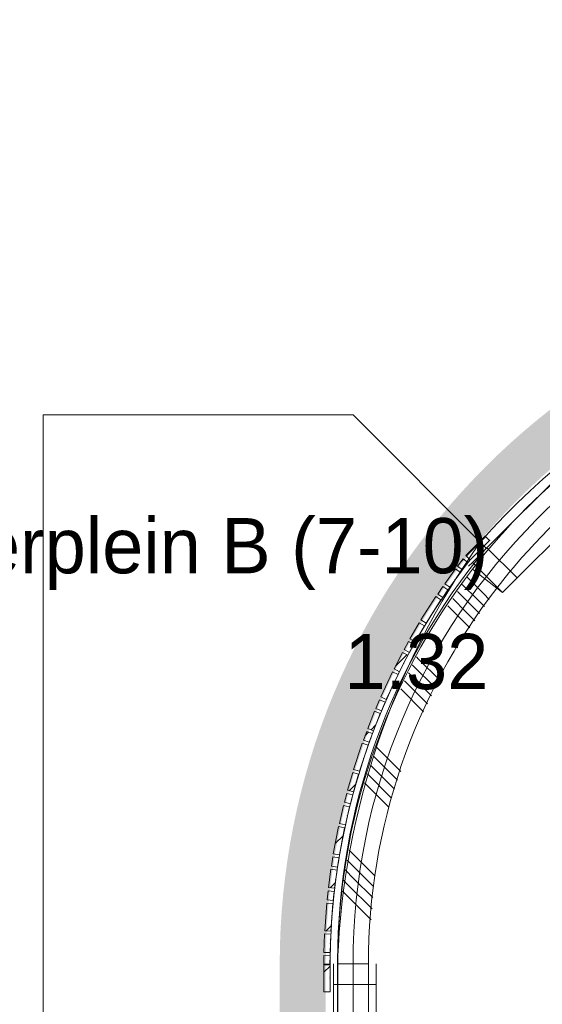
# Model space of a CAD drawing. Header units: millimetres. Extents: x -850 to 154668, y -25041 to 71030.
# Tile 89 of 211: x 9874 to 11577, y 43853 to 47060. Entities that reach past the tile are written whole.
import ezdxf
from ezdxf.enums import TextEntityAlignment as Align

# ---------------------------------------------------------------- set-up
doc = ezdxf.new("R2010")
doc.units = ezdxf.units.MM
doc.header["$MEASUREMENT"] = 0
doc.linetypes.add('B0703', pattern=[468.700004, 312.5, -156.200004])
for name, color, linetype in [('New_22 NC Binnenwanden', 7, 'Continuous'), ('New_22 NC Binnenwanden Doorsnede-arcering', 7, 'Continuous'), ('New_22 NC Binnenwanden Ramen', 7, 'Continuous'), ('New_23 Vloeren', 7, 'Continuous'), ('New_Info Wandafwerking aanduiding', 7, 'Continuous'), ('New_Info Wandafwerking aanduiding Doorsnede-arcering', 7, 'Continuous'), ('New_Z Ruimtefuncties', 7, 'Continuous'), ('New_Z Ruimtefuncties Zone omranding', 7, 'Continuous'), ('New_Z Ruimtefuncties Zone tekst', 7, 'Continuous')]:
    doc.layers.add(name, color=color, linetype=linetype)
doc.styles.add('GENERATED_STYLE_1', font='txt')
pattern_1 = [(45, (0, 0), (-63.63961, 63.63961), [])]

# ---------------------------------------------------------------- blocks, each defined once
blk = doc.blocks.new('Slab_3_2', base_point=(0, 51154.6))
at = {"layer": 'New_23 Vloeren', "color": 1, "linetype": 'Continuous', "lineweight": 0, "flags": 128}
blk.add_lwpolyline([(10960, 43984.1), (10960, 38110.8, 0.414335), (13010, 36060), (14700.7, 36060), (14700.7, 46035), (13000.2, 46035, 0.412961)], format="xyb", close=True, dxfattribs=at)
blk = doc.blocks.new('Curtain Wall_48_2')
at = {"layer": 'New_22 NC Binnenwanden Doorsnede-arcering', "linetype": 'Continuous', "lineweight": 0, "true_color": 0x000000}
h = blk.add_hatch(dxfattribs=at)
h.set_pattern_fill('310_Naaldhout__01__0002', color=18, style=0, pattern_type=2)
h.set_pattern_definition(pattern_1)
h.paths.add_polyline_path([(11318.2, 45303.8), (11300.1, 45279.8), (11316.1, 45267.8), (11334.2, 45291.7)])
h = blk.add_hatch(dxfattribs=at)
h.set_pattern_fill('310_Naaldhout__01__0002', color=18, style=0, pattern_type=2)
h.set_pattern_definition(pattern_1)
h.paths.add_polyline_path([(11293.7, 45271.6), (11258.6, 45223), (11274.8, 45211.2), (11309.9, 45259.9)])
h = blk.add_hatch(dxfattribs=at)
h.set_pattern_fill('310_Naaldhout__01__0002', color=18, style=0, pattern_type=2)
h.set_pattern_definition(pattern_1)
h.paths.add_polyline_path([(11252.6, 45214.2), (11235.8, 45189.4), (11252.3, 45178.2), (11269.2, 45203)])
h = blk.add_hatch(dxfattribs=at)
h.set_pattern_fill('310_Naaldhout__01__0002', color=18, style=0, pattern_type=2)
h.set_pattern_definition(pattern_1)
h.paths.add_polyline_path([(11229.4, 45180.9), (11181.1, 45104.9), (11198, 45094.2), (11246.3, 45170.1)])
h = blk.add_hatch(dxfattribs=at)
h.set_pattern_fill('310_Naaldhout__01__0002', color=18, style=0, pattern_type=2)
h.set_pattern_definition(pattern_1)
h.paths.add_polyline_path([(11175.9, 45095.6), (11145.4, 45043.9), (11162.7, 45033.7), (11193.1, 45085.5)])
h = blk.add_hatch(dxfattribs=at)
h.set_pattern_fill('310_Naaldhout__01__0002', color=18, style=0, pattern_type=2)
h.set_pattern_definition(pattern_1)
h.paths.add_polyline_path([(11140.5, 45034.5), (11126, 45008.2), (11143.6, 44998.6), (11158, 45024.9)])
h = blk.add_hatch(dxfattribs=at)
h.set_pattern_fill('310_Naaldhout__01__0002', color=18, style=0, pattern_type=2)
h.set_pattern_definition(pattern_1)
h.paths.add_polyline_path([(11120.8, 44999), (11093.5, 44945.6), (11111.3, 44936.5), (11138.6, 44989.9)])
h = blk.add_hatch(dxfattribs=at)
h.set_pattern_fill('310_Naaldhout__01__0002', color=18, style=0, pattern_type=2)
h.set_pattern_definition(pattern_1)
h.paths.add_polyline_path([(11088.5, 44936.1), (11050.2, 44854.7), (11068.3, 44846.2), (11106.6, 44927.6)])
h = blk.add_hatch(dxfattribs=at)
h.set_pattern_fill('310_Naaldhout__01__0002', color=18, style=0, pattern_type=2)
h.set_pattern_definition(pattern_1)
h.paths.add_polyline_path([(11046.4, 44844.7), (11034.5, 44817.1), (11052.9, 44809.2), (11064.8, 44836.8)])
h = blk.add_hatch(dxfattribs=at)
h.set_pattern_fill('310_Naaldhout__01__0002', color=18, style=0, pattern_type=2)
h.set_pattern_definition(pattern_1)
h.paths.add_polyline_path([(11030.3, 44807.5), (11008.1, 44751.7), (11026.7, 44744.3), (11048.9, 44800.1)])
h = blk.add_hatch(dxfattribs=at)
h.set_pattern_fill('310_Naaldhout__01__0002', color=18, style=0, pattern_type=2)
h.set_pattern_definition(pattern_1)
h.paths.add_polyline_path([(11004.5, 44741.8), (10994.2, 44713.7), (11012.9, 44706.8), (11023.3, 44734.9)])
h = blk.add_hatch(dxfattribs=at)
h.set_pattern_fill('310_Naaldhout__01__0002', color=18, style=0, pattern_type=2)
h.set_pattern_definition(pattern_1)
h.paths.add_polyline_path([(10990.1, 44703.8), (10961.8, 44618.3), (10980.8, 44612.1), (11009.1, 44697.5)])
h = blk.add_hatch(dxfattribs=at)
h.set_pattern_fill('310_Naaldhout__01__0002', color=18, style=0, pattern_type=2)
h.set_pattern_definition(pattern_1)
h.paths.add_polyline_path([(10959, 44608), (10942.1, 44550.4), (10961.3, 44544.8), (10978.2, 44602.4)])
h = blk.add_hatch(dxfattribs=at)
h.set_pattern_fill('310_Naaldhout__01__0002', color=18, style=0, pattern_type=2)
h.set_pattern_definition(pattern_1)
h.paths.add_polyline_path([(10939.6, 44540.2), (10932, 44511.1), (10951.3, 44506.1), (10958.9, 44535.1)])
h = blk.add_hatch(dxfattribs=at)
h.set_pattern_fill('310_Naaldhout__01__0002', color=18, style=0, pattern_type=2)
h.set_pattern_definition(pattern_1)
h.paths.add_polyline_path([(10929.1, 44500.9), (10915.6, 44442.5), (10935.1, 44438), (10948.6, 44496.4)])
h = blk.add_hatch(dxfattribs=at)
h.set_pattern_fill('310_Naaldhout__01__0002', color=18, style=0, pattern_type=2)
h.set_pattern_definition(pattern_1)
h.paths.add_polyline_path([(10913.1, 44432.1), (10895.8, 44343.7), (10915.5, 44339.9), (10932.7, 44428.3)])
h = blk.add_hatch(dxfattribs=at)
h.set_pattern_fill('310_Naaldhout__01__0002', color=18, style=0, pattern_type=2)
h.set_pattern_definition(pattern_1)
h.paths.add_polyline_path([(10894.6, 44333.1), (10889.8, 44303.5), (10909.5, 44300.3), (10914.3, 44330)])
h = blk.add_hatch(dxfattribs=at)
h.set_pattern_fill('310_Naaldhout__01__0002', color=18, style=0, pattern_type=2)
h.set_pattern_definition(pattern_1)
h.paths.add_polyline_path([(10888.1, 44293.1), (10880.1, 44233.6), (10900, 44231), (10907.9, 44290.5)])
h = blk.add_hatch(dxfattribs=at)
h.set_pattern_fill('310_Naaldhout__01__0002', color=18, style=0, pattern_type=2)
h.set_pattern_definition(pattern_1)
h.paths.add_polyline_path([(10879, 44223.2), (10875.9, 44193.3), (10895.8, 44191.2), (10898.9, 44221)])
h = blk.add_hatch(dxfattribs=at)
h.set_pattern_fill('310_Naaldhout__01__0002', color=18, style=0, pattern_type=2)
h.set_pattern_definition(pattern_1)
h.paths.add_polyline_path([(10874.3, 44182.8), (10867.8, 44093), (10887.7, 44091.5), (10894.3, 44181.3)])
h = blk.add_hatch(dxfattribs=at)
h.set_pattern_fill('310_Naaldhout__01__0002', color=18, style=0, pattern_type=2)
h.set_pattern_definition(pattern_1)
h.paths.add_polyline_path([(10867.5, 44082.3), (10865.2, 44022.3), (10885.2, 44021.6), (10887.5, 44081.5)])
h = blk.add_hatch(dxfattribs=at)
h.set_pattern_fill('310_Naaldhout__01__0002', color=18, style=0, pattern_type=2)
h.set_pattern_definition(pattern_1)
h.paths.add_polyline_path([(10865.3, 44011.9), (10864.9, 43981.9), (10884.9, 43981.6), (10885.3, 44011.6)])
at = {"layer": 'New_22 NC Binnenwanden', "color": 9, "linetype": 'B0703', "lineweight": 0}
for p, q in [((11292.4, 45235.6), (11325.1, 45279.7)), ((11325.1, 45279.7), (11341.1, 45300.4)), ((11260.7, 45190.6), (11292.4, 45235.6)), ((11222.1, 45132.2), (11260.7, 45190.6)), ((11177.9, 45059.6), (11222.1, 45132.2)), ((11150.8, 45011.7), (11177.9, 45059.6)), ((11124.9, 44963.2), (11150.8, 45011.7)), ((11087.4, 44886.9), (11124.9, 44963.2)), ((11058.8, 44823), (11087.4, 44886.9)), ((11037.8, 44772.2), (11058.8, 44823)), ((11018.1, 44720.8), (11037.8, 44772.2)), ((10994.9, 44654.8), (11018.1, 44720.8)), ((10969.7, 44573.6), (10994.9, 44654.8)), ((10955.1, 44520.6), (10969.7, 44573.6)), ((10941.9, 44467.2), (10955.1, 44520.6)), ((10924.1, 44384.1), (10941.9, 44467.2)), ((10911.9, 44315.2), (10924.1, 44384.1)), ((10903.9, 44260.7), (10911.9, 44315.2)), ((10897.4, 44206.1), (10903.9, 44260.7)), ((10891, 44136.4), (10897.4, 44206.1)), ((10886.3, 44051.5), (10891, 44136.4)), ((10885.1, 43996.6), (10886.3, 44051.5)), ((10885, 43984.2), (10885.1, 43996.6))]:
    blk.add_line(p, q, dxfattribs=at)
at = {"layer": 'New_22 NC Binnenwanden', "color": 1, "linetype": 'Continuous', "lineweight": 0}
for p, q in [((11325.1, 45279.7), (11292.4, 45235.6)), ((11341.1, 45300.4), (11325.1, 45279.7)), ((11292.4, 45235.6), (11260.7, 45190.6)), ((11260.7, 45190.6), (11222.1, 45132.2)), ((11222.1, 45132.2), (11177.9, 45059.6)), ((11177.9, 45059.6), (11150.8, 45011.7)), ((11150.8, 45011.7), (11124.9, 44963.2)), ((11124.9, 44963.2), (11087.4, 44886.9)), ((11087.4, 44886.9), (11058.8, 44823)), ((11058.8, 44823), (11037.8, 44772.2)), ((11037.8, 44772.2), (11018.1, 44720.8)), ((11018.1, 44720.8), (10994.9, 44654.8)), ((10994.9, 44654.8), (10969.7, 44573.6)), ((10969.7, 44573.6), (10955.1, 44520.6)), ((10955.1, 44520.6), (10941.9, 44467.2)), ((10941.9, 44467.2), (10924.1, 44384.1)), ((10924.1, 44384.1), (10911.9, 44315.2)), ((10911.9, 44315.2), (10903.9, 44260.7)), ((10903.9, 44260.7), (10897.4, 44206.1)), ((10897.4, 44206.1), (10891, 44136.4)), ((10891, 44136.4), (10886.3, 44051.5)), ((10886.3, 44051.5), (10885.1, 43996.6)), ((10885.1, 43996.6), (10885, 43984.2))]:
    blk.add_line(p, q, dxfattribs=at)
at = {"layer": 'New_22 NC Binnenwanden', "color": 7, "linetype": 'Continuous', "lineweight": 0}
for p, q in [((11318.2, 45303.8), (11300.1, 45279.8)), ((11300.1, 45279.8), (11316.1, 45267.8)), ((11334.2, 45291.7), (11316.1, 45267.8)), ((11318.2, 45303.8), (11334.2, 45291.7)), ((11293.7, 45271.6), (11258.6, 45223)), ((11309.9, 45259.9), (11274.8, 45211.2)), ((11293.7, 45271.6), (11309.9, 45259.9)), ((11252.6, 45214.2), (11235.8, 45189.4)), ((11252.6, 45214.2), (11269.2, 45203)), ((11258.6, 45223), (11274.8, 45211.2)), ((11229.4, 45180.9), (11181.1, 45104.9)), ((11229.4, 45180.9), (11246.3, 45170.1)), ((11235.8, 45189.4), (11252.3, 45178.2)), ((11269.2, 45203), (11252.3, 45178.2)), ((11246.3, 45170.1), (11198, 45094.2)), ((11175.9, 45095.6), (11145.4, 45043.9)), ((11193.1, 45085.5), (11162.7, 45033.7)), ((11175.9, 45095.6), (11193.1, 45085.5)), ((11181.1, 45104.9), (11198, 45094.2)), ((11140.5, 45034.5), (11126, 45008.2)), ((11140.5, 45034.5), (11158, 45024.9)), ((11158, 45024.9), (11143.6, 44998.6)), ((11145.4, 45043.9), (11162.7, 45033.7)), ((11120.8, 44999), (11093.5, 44945.6)), ((11138.6, 44989.9), (11111.3, 44936.5)), ((11120.8, 44999), (11138.6, 44989.9)), ((11126, 45008.2), (11143.6, 44998.6)), ((11088.5, 44936.1), (11050.2, 44854.7)), ((11106.6, 44927.6), (11068.3, 44846.2)), ((11088.5, 44936.1), (11106.6, 44927.6)), ((11093.5, 44945.6), (11111.3, 44936.5)), ((11046.4, 44844.7), (11034.5, 44817.1)), ((11046.4, 44844.7), (11064.8, 44836.8)), ((11050.2, 44854.7), (11068.3, 44846.2)), ((11064.8, 44836.8), (11052.9, 44809.2)), ((11030.3, 44807.5), (11008.1, 44751.7)), ((11048.9, 44800.1), (11026.7, 44744.3)), ((11030.3, 44807.5), (11048.9, 44800.1)), ((11034.5, 44817.1), (11052.9, 44809.2)), ((11004.5, 44741.8), (10994.2, 44713.7)), ((11004.5, 44741.8), (11023.3, 44734.9)), ((11008.1, 44751.7), (11026.7, 44744.3)), ((11023.3, 44734.9), (11012.9, 44706.8)), ((10990.1, 44703.8), (10961.8, 44618.3)), ((11009.1, 44697.5), (10980.8, 44612.1)), ((10990.1, 44703.8), (11009.1, 44697.5)), ((10994.2, 44713.7), (11012.9, 44706.8)), ((10959, 44608), (10942.1, 44550.4)), ((10959, 44608), (10978.2, 44602.4)), ((10978.2, 44602.4), (10961.3, 44544.8)), ((10961.8, 44618.3), (10980.8, 44612.1)), ((10939.6, 44540.2), (10932, 44511.1)), ((10939.6, 44540.2), (10958.9, 44535.1)), ((10942.1, 44550.4), (10961.3, 44544.8)), ((10932, 44511.1), (10951.3, 44506.1)), ((10958.9, 44535.1), (10951.3, 44506.1)), ((10929.1, 44500.9), (10915.6, 44442.5)), ((10929.1, 44500.9), (10948.6, 44496.4)), ((10948.6, 44496.4), (10935.1, 44438)), ((10915.6, 44442.5), (10935.1, 44438)), ((10913.1, 44432.1), (10895.8, 44343.7)), ((10913.1, 44432.1), (10932.7, 44428.3)), ((10932.7, 44428.3), (10915.5, 44339.9)), ((10894.6, 44333.1), (10889.8, 44303.5)), ((10894.6, 44333.1), (10914.3, 44330)), ((10895.8, 44343.7), (10915.5, 44339.9)), ((10914.3, 44330), (10909.5, 44300.3)), ((10888.1, 44293.1), (10880.1, 44233.6)), ((10888.1, 44293.1), (10907.9, 44290.5)), ((10889.8, 44303.5), (10909.5, 44300.3)), ((10907.9, 44290.5), (10900, 44231)), ((10879, 44223.2), (10875.9, 44193.3)), ((10879, 44223.2), (10898.9, 44221)), ((10880.1, 44233.6), (10900, 44231)), ((10898.9, 44221), (10895.8, 44191.2)), ((10875.9, 44193.3), (10895.8, 44191.2)), ((10874.3, 44182.8), (10867.8, 44093)), ((10874.3, 44182.8), (10894.3, 44181.3)), ((10894.3, 44181.3), (10887.7, 44091.5)), ((10867.8, 44093), (10887.7, 44091.5)), ((10867.5, 44082.3), (10865.2, 44022.3)), ((10867.5, 44082.3), (10887.5, 44081.5)), ((10887.5, 44081.5), (10885.2, 44021.6)), ((10865.3, 44011.9), (10864.9, 43981.9)), ((10865.2, 44022.3), (10885.2, 44021.6)), ((10865.3, 44011.9), (10885.3, 44011.6)), ((10885.3, 44011.6), (10884.9, 43981.6)), ((10864.9, 43981.9), (10884.9, 43981.6))]:
    blk.add_line(p, q, dxfattribs=at)
at = {"layer": 'New_22 NC Binnenwanden', "color": 9, "linetype": 'B0703', "lineweight": 0}
for p in [(11325.1, 45279.7), (11341.1, 45300.4), (11292.4, 45235.6), (11260.7, 45190.6), (11222.1, 45132.2), (11177.9, 45059.6), (11150.8, 45011.7), (11124.9, 44963.2), (11087.4, 44886.9), (11058.8, 44823), (11037.8, 44772.2), (11018.1, 44720.8), (10994.9, 44654.8), (10969.7, 44573.6), (10955.1, 44520.6), (10941.9, 44467.2), (10924.1, 44384.1), (10911.9, 44315.2), (10903.9, 44260.7), (10897.4, 44206.1), (10891, 44136.4), (10886.3, 44051.5), (10885.1, 43996.6), (10885, 43984.2)]:
    blk.add_point(p, dxfattribs=at)
at = {"layer": 'New_22 NC Binnenwanden', "color": 1, "linetype": 'Continuous', "lineweight": 0}
for p in [(11325.1, 45279.7), (11325.1, 45279.7), (11341.1, 45300.4), (11341.1, 45300.4), (11292.4, 45235.6), (11292.4, 45235.6), (11260.7, 45190.6), (11260.7, 45190.6), (11222.1, 45132.2), (11222.1, 45132.2), (11177.9, 45059.6), (11177.9, 45059.6), (11150.8, 45011.7), (11150.8, 45011.7), (11124.9, 44963.2), (11124.9, 44963.2), (11087.4, 44886.9), (11087.4, 44886.9), (11058.8, 44823), (11058.8, 44823), (11037.8, 44772.2), (11037.8, 44772.2), (11018.1, 44720.8), (11018.1, 44720.8), (10994.9, 44654.8), (10994.9, 44654.8), (10969.7, 44573.6), (10969.7, 44573.6), (10955.1, 44520.6), (10955.1, 44520.6), (10941.9, 44467.2), (10941.9, 44467.2), (10924.1, 44384.1), (10924.1, 44384.1), (10911.9, 44315.2), (10911.9, 44315.2), (10903.9, 44260.7), (10903.9, 44260.7), (10897.4, 44206.1), (10897.4, 44206.1), (10891, 44136.4), (10891, 44136.4), (10886.3, 44051.5), (10886.3, 44051.5), (10885.1, 43996.6), (10885.1, 43996.6), (10885, 43984.2), (10885, 43984.2)]:
    blk.add_point(p, dxfattribs=at)
blk = doc.blocks.new('Curtain Wall_61_2')
at = {"layer": 'New_22 NC Binnenwanden Doorsnede-arcering', "linetype": 'Continuous', "lineweight": 0, "true_color": 0x000000}
h = blk.add_hatch(dxfattribs=at)
h.set_pattern_fill('310_Naaldhout__01__0002', color=18, style=0, pattern_type=2)
h.set_pattern_definition(pattern_1)
h.paths.add_polyline_path([(11390.6, 45378.2), (11326.9, 45314.5), (11341.1, 45300.4), (11404.7, 45364)])
at = {"layer": 'New_22 NC Binnenwanden', "color": 7, "linetype": 'Continuous', "lineweight": 0}
for p, q in [((11390.6, 45378.2), (11326.9, 45314.5)), ((11390.6, 45378.2), (11404.7, 45364)), ((11404.7, 45364), (11341.1, 45300.4)), ((11326.9, 45314.5), (11341.1, 45300.4))]:
    blk.add_line(p, q, dxfattribs=at)
at = {"layer": 'New_22 NC Binnenwanden', "color": 9, "linetype": 'B0703', "lineweight": 0}
for p, q in [((11372.9, 45332.2), (11404.7, 45364)), ((11404.7, 45364), (11404.7, 45364)), ((11341.1, 45300.4), (11372.9, 45332.2)), ((11341.1, 45300.4), (11341.1, 45300.4))]:
    blk.add_line(p, q, dxfattribs=at)
at = {"layer": 'New_22 NC Binnenwanden', "color": 1, "linetype": 'Continuous', "lineweight": 0}
for p, q in [((11404.7, 45364), (11372.9, 45332.2)), ((11372.9, 45332.2), (11341.1, 45300.4)), ((11341.1, 45300.4), (11341.1, 45300.4))]:
    blk.add_line(p, q, dxfattribs=at)
at = {"layer": 'New_22 NC Binnenwanden', "color": 9, "linetype": 'B0703', "lineweight": 0}
for p in [(11404.7, 45364), (11372.9, 45332.2), (11372.9, 45332.2), (11341.1, 45300.4)]:
    blk.add_point(p, dxfattribs=at)
at = {"layer": 'New_22 NC Binnenwanden', "color": 1, "linetype": 'Continuous', "lineweight": 0}
for p in [(11404.7, 45364), (11404.7, 45364), (11372.9, 45332.2), (11372.9, 45332.2), (11341.1, 45300.4)]:
    blk.add_point(p, dxfattribs=at)
blk = doc.blocks.new('Curtain Wall_64_2')
at = {"layer": 'New_22 NC Binnenwanden Doorsnede-arcering', "linetype": 'Continuous', "lineweight": 0, "true_color": 0x000000}
h = blk.add_hatch(dxfattribs=at)
h.set_pattern_fill('310_Naaldhout__01__0002', color=18, style=0, pattern_type=2)
h.set_pattern_definition(pattern_1)
h.paths.add_polyline_path([(10865.2, 43894.2), (10885.2, 43894.2), (10885.2, 43984.2), (10865.2, 43984.2)])
at = {"layer": 'New_22 NC Binnenwanden', "color": 7, "linetype": 'Continuous', "lineweight": 0}
for p, q in [((10865.2, 43984.2), (10865.2, 43894.2)), ((10885.2, 43984.2), (10865.2, 43984.2)), ((10885.2, 43984.2), (10885.2, 43894.2)), ((10885.2, 43894.2), (10865.2, 43894.2))]:
    blk.add_line(p, q, dxfattribs=at)
at = {"layer": 'New_22 NC Binnenwanden', "color": 9, "linetype": 'B0703', "lineweight": 0}
for p, q in [((10885.2, 43984.2), (10885.2, 43939.2)), ((10885.2, 43984.2), (10885.2, 43984.2)), ((10885.2, 43939.2), (10885.2, 43894.2)), ((10885.2, 43894.2), (10885.2, 43894.2))]:
    blk.add_line(p, q, dxfattribs=at)
at = {"layer": 'New_22 NC Binnenwanden', "color": 1, "linetype": 'Continuous', "lineweight": 0}
for p, q in [((10885.2, 43984.2), (10885.2, 43984.2)), ((10885.2, 43939.2), (10885.2, 43984.2)), ((10885.2, 43894.2), (10885.2, 43939.2))]:
    blk.add_line(p, q, dxfattribs=at)
at = {"layer": 'New_22 NC Binnenwanden', "color": 9, "linetype": 'B0703', "lineweight": 0}
for p in [(10885.2, 43984.2), (10885.2, 43939.2), (10885.2, 43939.2), (10885.2, 43894.2)]:
    blk.add_point(p, dxfattribs=at)
at = {"layer": 'New_22 NC Binnenwanden', "color": 1, "linetype": 'Continuous', "lineweight": 0}
for p in [(10885.2, 43984.2), (10885.2, 43939.2), (10885.2, 43939.2), (10885.2, 43894.2), (10885.2, 43894.2)]:
    blk.add_point(p, dxfattribs=at)
blk = doc.blocks.new('R3 bl ol 22_3')
at = {"layer": 'New_22 NC Binnenwanden Ramen', "color": 1, "linetype": 'Continuous', "lineweight": 0}
for p, q in [((-1000, 0), (-933, 0)), ((-933, 0), (-933, -139)), ((-933, 0), (-533.5, 0)), ((-533.5, -139), (-533.5, 0)), ((-533.5, 0), (-500, 0)), ((-500, 0), (-466.5, 0)), ((-466.5, 0), (-466.5, -139)), ((-466.5, 0), (466.5, 0)), ((466.5, -139), (466.5, 0)), ((466.5, 0), (500, 0)), ((500, 0), (533.5, 0)), ((533.5, 0), (533.5, -139)), ((533.5, 0), (933, 0)), ((933, -139), (933, 0)), ((933, 0), (1000, 0)), ((-933, -139), (-1000, -139)), ((-533.5, -139), (-933, -139)), ((-500, -139), (-533.5, -139)), ((-466.5, -139), (-500, -139)), ((466.5, -139), (-466.5, -139)), ((500, -139), (466.5, -139)), ((533.5, -139), (500, -139)), ((933, -139), (533.5, -139)), ((1000, -139), (933, -139))]:
    blk.add_line(p, q, dxfattribs=at)
at = {"layer": 'New_22 NC Binnenwanden Ramen', "color": 9, "linetype": 'Continuous', "lineweight": 0}
for p, q in [((-1000, -14), (1000, -14)), ((-1000, -114), (1000, -114))]:
    blk.add_line(p, q, dxfattribs=at)
at = {"layer": 'New_22 NC Binnenwanden Ramen', "color": 7, "linetype": 'Continuous', "lineweight": 0}
for p, q in [((-1000, -14), (-1000, -114)), ((-1000, -14), (-1000, -114)), ((1000, -14), (1000, -114)), ((1000, -14), (1000, -114))]:
    blk.add_line(p, q, dxfattribs=at)
blk = doc.blocks.new('Wall_92_2', base_point=(11010, 38110.8))
at = {"layer": 'New_22 NC Binnenwanden', "color": 8, "linetype": 'Continuous', "lineweight": 0, "true_color": 0x778488}
blk.add_line((10910, 43985), (11010, 43985), dxfattribs=at)
at = {"layer": 'New_22 NC Binnenwanden Ramen', "color": 1, "linetype": 'Continuous', "lineweight": 0, "zscale": 1000, "rotation": 90}
blk.add_blockref('R3 bl ol 22_3', (10896, 42985), dxfattribs=at)
blk = doc.blocks.new('*X638')
at = {"layer": 'New_22 NC Binnenwanden Doorsnede-arcering', "color": 254, "linetype": 'Continuous', "lineweight": 0, "true_color": 0xe9ebeb}
for p, q in [((11331.4, 45243.8), (11385.6, 45189.7)), ((11315.8, 45220.6), (11366.2, 45170.3)), ((11300.2, 45197.4), (11346.8, 45150.9)), ((11385.6, 45189.7), (11403.3, 45171.9)), ((11269, 45151.1), (11308, 45112.1)), ((11284.6, 45174.3), (11327.4, 45131.5)), ((11346.8, 45150.9), (11372.1, 45125.6)), ((11366.2, 45170.3), (11387.7, 45148.8)), ((11327.4, 45131.5), (11356.5, 45102.4)), ((11308, 45112.1), (11340.9, 45079.2)), ((11153.8, 44958.4), (11154.1, 44958.1)), ((11154.1, 44958.1), (11228.2, 44884)), ((11166.7, 44984.3), (11173.5, 44977.5)), ((11173.5, 44977.5), (11241.1, 44909.9)), ((11140.9, 44932.5), (11215.4, 44858.1)), ((11128, 44906.6), (11202.5, 44832.1)), ((11115.2, 44880.6), (11189.6, 44806.2)), ((11036.6, 44690.2), (11115.2, 44611.6)), ((11016.8, 44632.4), (11095.4, 44553.8)), ((11026.7, 44661.3), (11105.3, 44582.7)), ((11006.9, 44603.4), (11085.5, 44524.9)), ((10997.1, 44574.5), (11076.8, 44494.8)), ((10947.1, 44355.4), (11001.5, 44301)), ((10940.7, 44323.1), (10982.1, 44281.6)), ((10934.2, 44290.7), (10962.7, 44262.2)), ((10982.1, 44281.6), (11026.6, 44237.2)), ((11001.5, 44301), (11032, 44270.6)), ((10928, 44258.2), (10943.4, 44242.8)), ((10962.7, 44262.2), (11024.2, 44200.8)), ((10925.6, 44221.8), (11019.4, 44128)), ((10943.4, 44242.8), (11021.8, 44164.4))]:
    blk.add_line(p, q, dxfattribs=at)
blk = doc.blocks.new('*X639')
at = {"layer": 'New_22 NC Binnenwanden Doorsnede-arcering', "color": 254, "linetype": 'Continuous', "lineweight": 0, "true_color": 0xe9ebeb}
for p, q in [((12888.8, 46077), (12982.6, 45983.2)), ((12925.2, 46079.4), (13010, 45994.6)), ((12961.6, 46081.8), (13010, 46033.4)), ((12998, 46084.2), (13010, 46072.2)), ((12647.2, 46049.4), (12698.2, 45998.4)), ((12517.9, 46023.5), (12602.7, 45938.7)), ((12550.3, 46030), (12635.1, 45945.2)), ((12582.6, 46036.5), (12659.5, 45959.6)), ((12614.9, 46042.9), (12678.8, 45979)), ((12678.8, 45979), (12699.7, 45958.1)), ((12698.2, 45998.4), (12732.1, 45964.6)), ((12282.7, 45950.9), (12361.3, 45872.3)), ((12311.6, 45960.8), (12390.2, 45882.2)), ((12659.5, 45959.6), (12667.4, 45951.7)), ((12196.5, 45920.6), (12274.5, 45842.6)), ((12224.8, 45931.1), (12303.4, 45852.5)), ((12253.7, 45941), (12332.4, 45862.4)), ((12016.7, 45831.3), (12021.8, 45826.2)), ((12021.8, 45826.2), (12091.2, 45756.9)), ((11940.5, 45791.1), (11963.6, 45768)), ((11964.9, 45805.6), (11983, 45787.4)), ((11983, 45787.4), (12039.3, 45731.1)), ((11990.8, 45818.5), (12002.4, 45806.8)), ((12002.4, 45806.8), (12065.2, 45744)), ((11917.4, 45775.5), (11944.3, 45748.6)), ((11963.6, 45768), (12013.4, 45718.3)), ((11944.3, 45748.6), (11989.3, 45703.6)), ((11756.6, 45667.2), (11809.7, 45614)), ((11733.4, 45651.6), (11790.3, 45594.6)), ((11790.3, 45594.6), (11805.3, 45579.7)), ((11809.7, 45614), (11828.5, 45595.3))]:
    blk.add_line(p, q, dxfattribs=at)
blk = doc.blocks.new('R1 22_5')
at = {"layer": 'New_22 NC Binnenwanden Ramen', "color": 1, "linetype": 'Continuous', "lineweight": 0}
for p, q in [((-267.7, 0), (-250, 0)), ((-250, 0), (-183, 0)), ((-250, -139), (-250, 0)), ((-183, 0), (-183, -139)), ((-183, 0), (183, 0)), ((183, -139), (183, 0)), ((183, 0), (250, 0)), ((250, 0), (267.7, 0)), ((250, -139), (250, 0)), ((-183, -139), (-250, -139)), ((183, -139), (-183, -139)), ((250, -139), (183, -139))]:
    blk.add_line(p, q, dxfattribs=at)
at = {"layer": 'New_22 NC Binnenwanden Ramen', "color": 7, "linetype": 'Continuous', "lineweight": 0}
for p, q in [((-265.7, -16), (-253, -115.2)), ((-265.7, -16), (-253, -115.2)), ((265.7, -16), (253, -115.2)), ((265.7, -16), (253, -115.2)), ((-253, -115.2), (-250, -139)), ((-253, -115.2), (-250, -139)), ((-250, -139), (-253, -115.2)), ((253, -115.2), (250, -139)), ((253, -115.2), (250, -139)), ((250, -139), (253, -115.2))]:
    blk.add_line(p, q, dxfattribs=at)
at = {"layer": 'New_22 NC Binnenwanden Ramen', "color": 9, "linetype": 'Continuous', "lineweight": 0}
for radius in [2100, 2000]:
    blk.add_arc((0, -2099.2), radius, 82.7317, 97.2683, dxfattribs=at)
blk = doc.blocks.new('Wall_93_2', base_point=(13010, 45985))
at = {"layer": 'New_22 NC Binnenwanden', "color": 8, "linetype": 'Continuous', "lineweight": 0, "true_color": 0x778488}
for p, q in [((11724.9, 45645.9), (11786.1, 45566.8)), ((11800.7, 45547.8), (11786.1, 45566.8)), ((11786.1, 45566.8), (11800.7, 45547.8)), ((11349.1, 45270.1), (11428.2, 45208.9)), ((11447.2, 45194.3), (11428.2, 45208.9)), ((11428.2, 45208.9), (11447.2, 45194.3))]:
    blk.add_line(p, q, dxfattribs=at)
at = {"layer": 'New_22 NC Binnenwanden', "color": 8, "linetype": 'Continuous', "lineweight": 0, "true_color": 0x778488, "flags": 128}
blk.add_lwpolyline([(13010, 46085), (13010, 45985)], dxfattribs=at)
at = {"layer": 'New_22 NC Binnenwanden', "color": 8, "linetype": 'Continuous', "lineweight": 0, "true_color": 0x778488}
for radius, start, end in [(2100, 90.0001, 127.7317), (2000, 90.0001, 127.7317), (2100, 142.2683, 180.0233), (2000, 142.2683, 180.0239)]:
    blk.add_arc((13010, 43985), radius, start, end, dxfattribs=at)
at = {"layer": 'New_22 NC Binnenwanden', "color": 8, "lineweight": 0, "true_color": 0x778488}
for name in ['*X639', '*X638']:
    blk.add_blockref(name, (0, 0), dxfattribs=at)
at = {"layer": 'New_22 NC Binnenwanden Ramen', "color": 1, "linetype": 'Continuous', "lineweight": 0, "zscale": 1000, "rotation": 44.99999660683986}
blk.add_blockref('R1 22_5', (11525.7, 45469.3), dxfattribs=at)
blk = doc.blocks.new('Leerplein B (7-10)_1.32_17_2', base_point=(10415.6, 45147.9))
at = {"layer": 'New_Z Ruimtefuncties Zone tekst', "color": 2, "lineweight": 0, "style": 'GENERATED_STYLE_1'}
for tag, p in [('DUMMY_938', (11400.6, 45477.9)), ('ROOM_NAME', (11400.6, 45436.8)), ('DUMMY_939', (11400.6, 45100.8)), ('ROOM_NUMBER', (11400.6, 45059.6))]:
    blk.add_attdef(tag, text='', height=180, dxfattribs=at).set_placement(p, align=Align.TOP_RIGHT)
blk = doc.blocks.new('Wall_614_2', base_point=(13010.7, 46199.5))
at = {"layer": 'New_Info Wandafwerking aanduiding Doorsnede-arcering', "linetype": 'Continuous', "lineweight": 0, "true_color": 0x99a3a6}
blk.add_hatch(color=253, dxfattribs=at).paths.add_polyline_path([(13010.7, 46274.5, 0.414327), (10721.2, 43984.1), (10871.2, 43984.1, -0.414331), (13010.7, 46124.5)])
blk = doc.blocks.new('Wall_615_2', base_point=(10796.2, 43984.1))
at = {"layer": 'New_Info Wandafwerking aanduiding Doorsnede-arcering', "linetype": 'Continuous', "lineweight": 0, "true_color": 0x99a3a6}
blk.add_hatch(color=253, dxfattribs=at).paths.add_polyline_path([(10721.2, 43984.1), (10721.2, 38110), (10871.2, 38110), (10871.2, 43984.1)])

msp = doc.modelspace()

# ---------------------------------------------------------------- linework, layer by layer
at = {"layer": 'New_Z Ruimtefuncties Zone omranding', "color": 41, "linetype": 'Continuous', "lineweight": 0, "true_color": 0xffeeaa, "flags": 128}
msp.add_lwpolyline([(23390.4, 24315), (23390.4, 26210), (14200.7, 26210), (14200.7, 30170), (14200.7, 34110.1), (16950.7, 34110.1), (16950.7, 36010), (14650.7, 36010), (13000.4, 36010, -0.192176), (11511.5, 36624.2, -0.163342), (10919.2, 37730.4), (10909.9, 43996.7, -0.145429), (11374.3, 45358.1, -0.222858), (13010, 46085), (14650.7, 46085), (16490.7, 46085, -0.04315), (16851.1, 46053.8), (16851.1, 47840.1)], format="xyb", dxfattribs=at)
at = {"layer": 'New_Z Ruimtefuncties Zone omranding', "color": 41, "linetype": 'Continuous', "lineweight": 0, "true_color": 0xe1e196, "flags": 128}
msp.add_lwpolyline([(9950.9, 36072.5), (10959.9, 36072.5), (11525, 36637.6, -0.199018), (10909.9, 38123.4), (10909.9, 43996.7, -0.175024), (11393.9, 45338.6), (10959.9, 45772.5), (9950.9, 45772.5)], format="xyb", close=True, dxfattribs=at)

# ---------------------------------------------------------------- block references
at = {"layer": 'New_22 NC Binnenwanden', "color": 8, "lineweight": 0, "true_color": 0x778488}
for name, p in [('Wall_93_2', (13010, 45985)), ('Wall_92_2', (11010, 38110.8))]:
    msp.add_blockref(name, p, dxfattribs=at)
at = {"layer": 'New_22 NC Binnenwanden', "linetype": 'Continuous', "lineweight": 0}
for name in ['Curtain Wall_61_2', 'Curtain Wall_48_2', 'Curtain Wall_64_2']:
    msp.add_blockref(name, (0, 0), dxfattribs=at)
at = {"layer": 'New_23 Vloeren', "color": 1, "linetype": 'Continuous', "lineweight": 0}
msp.add_blockref('Slab_3_2', (0, 51154.6), dxfattribs=at)
at = {"layer": 'New_Info Wandafwerking aanduiding', "color": 1, "lineweight": 0}
for name, p in [('Wall_614_2', (13010.7, 46199.5)), ('Wall_615_2', (10796.2, 43984.1))]:
    msp.add_blockref(name, p, dxfattribs=at)
at = {"layer": 'New_Z Ruimtefuncties', "color": 2, "linetype": 'Continuous', "lineweight": 0}
msp.add_blockref('Leerplein B (7-10)_1.32_17_2', (10415.6, 45147.9), dxfattribs=at).add_auto_attribs({'ROOM_NAME': 'Leerplein B (7-10)', 'ROOM_NUMBER': '1.32'})

doc.saveas('drawing.dxf')
